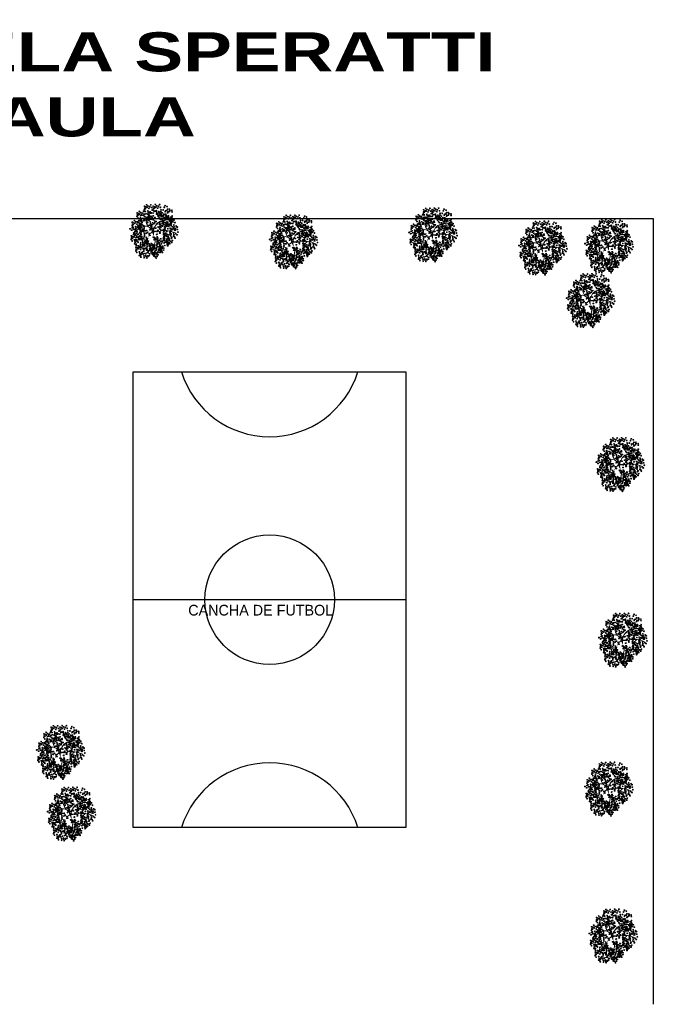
# Model space of a CAD drawing. Header units: millimetres. Extents: x 215 to 2570, y 414 to 504.
# Tile 13 of 15: x 2320 to 2352, y 450 to 500. Entities that reach past the tile are written whole.
import ezdxf

# ---------------------------------------------------------------- set-up
doc = ezdxf.new("R2010")
doc.units = ezdxf.units.MM
doc.layers.add('01 - Vegetación', color=3, linetype='Continuous', lineweight=0)
doc.layers.add('Cotas', color=3, linetype='Continuous')
doc.styles.add('REGUA60', font='cityb___.ttf', dxfattribs={"width": 1.4})

# ---------------------------------------------------------------- blocks, each defined once
blk = doc.blocks.new('17')
at = {"layer": '01 - Vegetación'}
for points in [[(4495.84, 1680.23, 1.33, 0.0221, 0.199177), (4489.97, 1684.48, 0.0221, 0.0221, 1.224983)], [(4496.02, 1679.76, 1.77, 0.0221, 0), (4491.39, 1678.53, 0.0221, 0.0221, 0)], [(4496.02, 1679.66, 1.77, 0.0221, 0), (4500.28, 1678.15, 0.0221, 0.0221, 0)], [(4496.4, 1679.85, 1.77, 0.0221, 0.074947), (4496.4, 1672.95, 0.0221, 0.0221, 0.762797)], [(4496.02, 1680.23, 1.33, 0.0221, 0.286986), (4500.47, 1683.82, 0.0221, 0.0221, -1.494927)], [(4497.07, 1679.43, 0.133, 0.0221, 0.381476), (4512.91, 1682.47, 0.0221, 0.0221, -1.841687)]]:
    blk.add_lwpolyline(points, format="xyseb", dxfattribs=at)
for points in [[(4490, 1684.47), (4488.83, 1687.51), (4489.5, 1699.09)], [(4487.73, 1684.98), (4483.44, 1688.25), (4481.42, 1694.81)], [(4497.83, 1680.19), (4501.11, 1685.48), (4497.33, 1694.81)], [(4508.5, 1685.98), (4510.45, 1688), (4511.21, 1691.78)], [(4490, 1684.47), (4482.94, 1685.23), (4475.36, 1683.47)], [(4491.39, 1678.53), (4489.02, 1677.58), (4485.46, 1677.92), (4475.87, 1685.99)], [(4491.39, 1678.53), (4489, 1675.9), (4487.73, 1665.57)], [(4496.57, 1678.43), (4497.07, 1670.86), (4505.15, 1665.32)], [(4497.07, 1679.43), (4503.89, 1675.65), (4507.17, 1660.78)], [(4500.47, 1683.82), (4506.92, 1685.99), (4511.46, 1683.47), (4515.25, 1682.46)], [(4488.74, 1675.4), (4484.7, 1673.64), (4475.11, 1676.16)], [(4497.07, 1670.11), (4496.82, 1665.57), (4494.55, 1658.01)]]:
    blk.add_spline(points, degree=3, dxfattribs=at)
blk = doc.blocks.new('16')
at = {"layer": '01 - Vegetación'}
h = blk.add_hatch(color=40, dxfattribs=at)
h.set_gradient(color1=(255, 191, 0), color2=(223, 255, 127), rotation=180, centered=1, tint=1, name='INVSPHERICAL')
edge = h.paths.add_edge_path()
edge.add_ellipse((4538.85, 1678.64), major_axis=(-0.0033, 0.0777), ratio=0.578492, start_angle=0, end_angle=360, ccw=False)
edge = h.paths.add_edge_path()
edge.add_ellipse((4538.96, 1678.49), major_axis=(-0.0349, 0.0695), ratio=0.578492, start_angle=0, end_angle=360, ccw=False)
edge = h.paths.add_edge_path()
edge.add_ellipse((4538.69, 1678.93), major_axis=(-0.0594, 0.0503), ratio=0.578492, start_angle=0, end_angle=360, ccw=False)
edge = h.paths.add_edge_path()
edge.add_ellipse((4538.68, 1678.27), major_axis=(-0.0033, 0.0777), ratio=0.578492, start_angle=0, end_angle=360, ccw=False)
edge = h.paths.add_edge_path()
edge.add_ellipse((4541.23, 1679.28), major_axis=(0.0274, 0.0728), ratio=0.578492, start_angle=0, end_angle=360, ccw=False)
edge = h.paths.add_edge_path()
edge.add_ellipse((4540.83, 1679.36), major_axis=(-0.0349, 0.0695), ratio=0.578492, start_angle=0, end_angle=360, ccw=False)
edge = h.paths.add_edge_path()
edge.add_ellipse((4541.17, 1679.61), major_axis=(-0.0349, 0.0695), ratio=0.578492, start_angle=0, end_angle=360, ccw=False)
edge = h.paths.add_edge_path()
edge.add_ellipse((4541.07, 1679.42), major_axis=(0.0274, 0.0728), ratio=0.578492, start_angle=0, end_angle=360, ccw=False)
edge = h.paths.add_edge_path()
edge.add_ellipse((4540.11, 1679.63), major_axis=(-0.0349, 0.0695), ratio=0.578492, start_angle=0, end_angle=360, ccw=False)
edge = h.paths.add_edge_path()
edge.add_ellipse((4540.28, 1679.84), major_axis=(-0.0349, 0.0695), ratio=0.578492, start_angle=0, end_angle=360, ccw=False)
edge = h.paths.add_edge_path()
edge.add_ellipse((4540.16, 1680), major_axis=(-0.0033, 0.0777), ratio=0.578492, start_angle=0, end_angle=360, ccw=False)
edge = h.paths.add_edge_path()
edge.add_ellipse((4540.5, 1679.96), major_axis=(-0.0033, 0.0777), ratio=0.578492, start_angle=0, end_angle=360, ccw=False)
edge = h.paths.add_edge_path()
edge.add_ellipse((4540.63, 1679.51), major_axis=(-0.0594, 0.0503), ratio=0.578492, start_angle=0, end_angle=360, ccw=False)
edge = h.paths.add_edge_path()
edge.add_ellipse((4540.55, 1680.28), major_axis=(0.0274, 0.0728), ratio=0.578492, start_angle=0, end_angle=360, ccw=False)
edge = h.paths.add_edge_path()
edge.add_ellipse((4539.2, 1679.74), major_axis=(-0.0033, 0.0777), ratio=0.578492, start_angle=0, end_angle=360, ccw=False)
edge = h.paths.add_edge_path()
edge.add_ellipse((4539.14, 1679.89), major_axis=(0.0274, 0.0728), ratio=0.578492, start_angle=0, end_angle=360, ccw=False)
edge = h.paths.add_edge_path()
edge.add_ellipse((4539.21, 1680.13), major_axis=(-0.0033, 0.0777), ratio=0.578492, start_angle=0, end_angle=360, ccw=False)
edge = h.paths.add_edge_path()
edge.add_ellipse((4538.98, 1680.68), major_axis=(-0.0594, 0.0503), ratio=0.578492, start_angle=0, end_angle=360, ccw=False)
edge = h.paths.add_edge_path()
edge.add_ellipse((4538.58, 1680.73), major_axis=(-0.0033, 0.0777), ratio=0.578492, start_angle=0, end_angle=360, ccw=False)
edge = h.paths.add_edge_path()
edge.add_ellipse((4538.93, 1680.03), major_axis=(0.0274, 0.0728), ratio=0.578492, start_angle=0, end_angle=360, ccw=False)
edge = h.paths.add_edge_path()
edge.add_ellipse((4538.95, 1679.84), major_axis=(0.0274, 0.0728), ratio=0.578492, start_angle=0, end_angle=360, ccw=False)
edge = h.paths.add_edge_path()
edge.add_ellipse((4538.62, 1680.19), major_axis=(-0.0349, 0.0695), ratio=0.578492, start_angle=0, end_angle=360, ccw=False)
edge = h.paths.add_edge_path()
edge.add_ellipse((4538.33, 1680.41), major_axis=(0.0274, 0.0728), ratio=0.578492, start_angle=0, end_angle=360, ccw=False)
edge = h.paths.add_edge_path()
edge.add_ellipse((4538.28, 1680.14), major_axis=(-0.0594, 0.0503), ratio=0.578492, start_angle=0, end_angle=360, ccw=False)
edge = h.paths.add_edge_path()
edge.add_ellipse((4538.32, 1679.99), major_axis=(-0.0594, 0.0503), ratio=0.578492, start_angle=0, end_angle=360, ccw=False)
edge = h.paths.add_edge_path()
edge.add_ellipse((4538.75, 1680.69), major_axis=(-0.0033, 0.0777), ratio=0.578492, start_angle=0, end_angle=360, ccw=False)
edge = h.paths.add_edge_path()
edge.add_ellipse((4538.83, 1681.26), major_axis=(-0.0349, 0.0695), ratio=0.578492, start_angle=0, end_angle=360, ccw=False)
edge = h.paths.add_edge_path()
edge.add_ellipse((4539.05, 1681.37), major_axis=(-0.0033, 0.0777), ratio=0.578492, start_angle=0, end_angle=360, ccw=False)
edge = h.paths.add_edge_path()
edge.add_ellipse((4539.15, 1681.08), major_axis=(-0.0594, 0.0503), ratio=0.578492, start_angle=0, end_angle=360, ccw=False)
edge = h.paths.add_edge_path()
edge.add_ellipse((4539.52, 1680.54), major_axis=(-0.0033, 0.0777), ratio=0.578492, start_angle=0, end_angle=360, ccw=False)
edge = h.paths.add_edge_path()
edge.add_ellipse((4539.46, 1680.69), major_axis=(0.0274, 0.0728), ratio=0.578492, start_angle=0, end_angle=360, ccw=False)
edge = h.paths.add_edge_path()
edge.add_ellipse((4539.53, 1680.92), major_axis=(-0.0033, 0.0777), ratio=0.578492, start_angle=0, end_angle=360, ccw=False)
edge = h.paths.add_edge_path()
edge.add_ellipse((4539.26, 1681.24), major_axis=(0.0274, 0.0728), ratio=0.578492, start_angle=0, end_angle=360, ccw=False)
edge = h.paths.add_edge_path()
edge.add_ellipse((4539.19, 1677.48), major_axis=(-0.0594, 0.0503), ratio=0.578492, start_angle=0, end_angle=360, ccw=False)
edge = h.paths.add_edge_path()
edge.add_ellipse((4539.47, 1678.19), major_axis=(0.0274, 0.0728), ratio=0.578492, start_angle=0, end_angle=360, ccw=False)
edge = h.paths.add_edge_path()
edge.add_ellipse((4540.7, 1678.33), major_axis=(0.0274, 0.0728), ratio=0.578492, start_angle=0, end_angle=360, ccw=False)
edge = h.paths.add_edge_path()
edge.add_ellipse((4540.33, 1678.31), major_axis=(-0.0033, 0.0777), ratio=0.578492, start_angle=0, end_angle=360, ccw=False)
edge = h.paths.add_edge_path()
edge.add_ellipse((4540.17, 1678.31), major_axis=(-0.0033, 0.0777), ratio=0.578492, start_angle=0, end_angle=360, ccw=False)
edge = h.paths.add_edge_path()
edge.add_ellipse((4540.49, 1677.72), major_axis=(-0.0594, 0.0503), ratio=0.578492, start_angle=0, end_angle=360, ccw=False)
edge = h.paths.add_edge_path()
edge.add_ellipse((4540.68, 1677.68), major_axis=(-0.0594, 0.0503), ratio=0.578492, start_angle=0, end_angle=360, ccw=False)
edge = h.paths.add_edge_path()
edge.add_ellipse((4539.47, 1677.34), major_axis=(-0.0033, 0.0777), ratio=0.578492, start_angle=0, end_angle=360, ccw=False)
edge = h.paths.add_edge_path()
edge.add_ellipse((4539.77, 1677.41), major_axis=(-0.0594, 0.0503), ratio=0.578492, start_angle=0, end_angle=360, ccw=False)
edge = h.paths.add_edge_path()
edge.add_ellipse((4539.63, 1677.23), major_axis=(-0.0349, 0.0695), ratio=0.578492, start_angle=0, end_angle=360, ccw=False)
edge = h.paths.add_edge_path()
edge.add_ellipse((4539.45, 1677.7), major_axis=(-0.0594, 0.0503), ratio=0.578492, start_angle=0, end_angle=360, ccw=False)
edge = h.paths.add_edge_path()
edge.add_ellipse((4542.68, 1679.14), major_axis=(-0.0033, 0.0777), ratio=0.578492, start_angle=0, end_angle=360, ccw=False)
edge = h.paths.add_edge_path()
edge.add_ellipse((4542.66, 1679.43), major_axis=(-0.0033, 0.0777), ratio=0.578492, start_angle=0, end_angle=360, ccw=False)
edge = h.paths.add_edge_path()
edge.add_ellipse((4542.74, 1679.55), major_axis=(-0.0033, 0.0777), ratio=0.578492, start_angle=0, end_angle=360, ccw=False)
edge = h.paths.add_edge_path()
edge.add_ellipse((4542.78, 1679.73), major_axis=(-0.0349, 0.0695), ratio=0.578492, start_angle=0, end_angle=360, ccw=False)
edge = h.paths.add_edge_path()
edge.add_ellipse((4542.48, 1679.74), major_axis=(0.0274, 0.0728), ratio=0.578492, start_angle=0, end_angle=360, ccw=False)
edge = h.paths.add_edge_path()
edge.add_ellipse((4542.58, 1680.02), major_axis=(0.0274, 0.0728), ratio=0.578492, start_angle=0, end_angle=360, ccw=False)
edge = h.paths.add_edge_path()
edge.add_ellipse((4542.47, 1680.27), major_axis=(-0.0349, 0.0695), ratio=0.578492, start_angle=0, end_angle=360, ccw=False)
edge = h.paths.add_edge_path()
edge.add_ellipse((4542.63, 1680.48), major_axis=(-0.0349, 0.0695), ratio=0.578492, start_angle=0, end_angle=360, ccw=False)
edge = h.paths.add_edge_path()
edge.add_ellipse((4542.36, 1679.58), major_axis=(-0.0594, 0.0503), ratio=0.578492, start_angle=0, end_angle=360, ccw=False)
edge = h.paths.add_edge_path()
edge.add_ellipse((4542.17, 1679.62), major_axis=(-0.0594, 0.0503), ratio=0.578492, start_angle=0, end_angle=360, ccw=False)
edge = h.paths.add_edge_path()
edge.add_ellipse((4542.25, 1679.33), major_axis=(-0.0594, 0.0503), ratio=0.578492, start_angle=0, end_angle=360, ccw=False)
edge = h.paths.add_edge_path()
edge.add_ellipse((4542.37, 1678.5), major_axis=(0.0274, 0.0728), ratio=0.578492, start_angle=0, end_angle=360, ccw=False)
edge = h.paths.add_edge_path()
edge.add_ellipse((4542.9, 1678.75), major_axis=(-0.0349, 0.0695), ratio=0.578492, start_angle=0, end_angle=360, ccw=False)
edge = h.paths.add_edge_path()
edge.add_ellipse((4542.93, 1678.9), major_axis=(-0.0349, 0.0695), ratio=0.578492, start_angle=0, end_angle=360, ccw=False)
edge = h.paths.add_edge_path()
edge.add_ellipse((4542.63, 1678.67), major_axis=(-0.0033, 0.0777), ratio=0.578492, start_angle=0, end_angle=360, ccw=False)
edge = h.paths.add_edge_path()
edge.add_ellipse((4542.11, 1678.9), major_axis=(-0.0349, 0.0695), ratio=0.578492, start_angle=0, end_angle=360, ccw=False)
edge = h.paths.add_edge_path()
edge.add_ellipse((4542.34, 1678.18), major_axis=(-0.0349, 0.0695), ratio=0.578492, start_angle=0, end_angle=360, ccw=False)
edge = h.paths.add_edge_path()
edge.add_ellipse((4538.14, 1679.19), major_axis=(-0.0349, 0.0695), ratio=0.578492, start_angle=0, end_angle=360, ccw=False)
edge = h.paths.add_edge_path()
edge.add_ellipse((4538.1, 1678.76), major_axis=(-0.0594, 0.0503), ratio=0.578492, start_angle=0, end_angle=360, ccw=False)
edge = h.paths.add_edge_path()
edge.add_ellipse((4537.8, 1678.55), major_axis=(0.0274, 0.0728), ratio=0.578492, start_angle=0, end_angle=360, ccw=False)
edge = h.paths.add_edge_path()
edge.add_ellipse((4537.78, 1678.28), major_axis=(-0.0033, 0.0777), ratio=0.578492, start_angle=0, end_angle=360, ccw=False)
edge = h.paths.add_edge_path()
edge.add_ellipse((4539.18, 1678.6), major_axis=(-0.0033, 0.0777), ratio=0.578492, start_angle=0, end_angle=360, ccw=False)
edge = h.paths.add_edge_path()
edge.add_ellipse((4538.5, 1678.97), major_axis=(-0.0594, 0.0503), ratio=0.578492, start_angle=0, end_angle=360, ccw=False)
edge = h.paths.add_edge_path()
edge.add_ellipse((4538.62, 1679.22), major_axis=(-0.0594, 0.0503), ratio=0.578492, start_angle=0, end_angle=360, ccw=False)
edge = h.paths.add_edge_path()
edge.add_ellipse((4538.19, 1679.56), major_axis=(-0.0033, 0.0777), ratio=0.578492, start_angle=0, end_angle=360, ccw=False)
edge = h.paths.add_edge_path()
edge.add_ellipse((4538.2, 1679.26), major_axis=(-0.0033, 0.0777), ratio=0.578492, start_angle=0, end_angle=360, ccw=False)
edge = h.paths.add_edge_path()
edge.add_ellipse((4538.28, 1679.39), major_axis=(-0.0033, 0.0777), ratio=0.578492, start_angle=0, end_angle=360, ccw=False)
edge = h.paths.add_edge_path()
edge.add_ellipse((4538.86, 1679.65), major_axis=(-0.0349, 0.0695), ratio=0.578492, start_angle=0, end_angle=360, ccw=False)
edge = h.paths.add_edge_path()
edge.add_ellipse((4538.27, 1678.75), major_axis=(0.0274, 0.0728), ratio=0.578492, start_angle=0, end_angle=360, ccw=False)
edge = h.paths.add_edge_path()
edge.add_ellipse((4540.86, 1678.98), major_axis=(0.0274, 0.0728), ratio=0.578492, start_angle=0, end_angle=360, ccw=False)
edge = h.paths.add_edge_path()
edge.add_ellipse((4540.82, 1678.81), major_axis=(-0.0349, 0.0695), ratio=0.578492, start_angle=0, end_angle=360, ccw=False)
edge = h.paths.add_edge_path()
edge.add_ellipse((4541.45, 1678.95), major_axis=(-0.0349, 0.0695), ratio=0.578492, start_angle=0, end_angle=360, ccw=False)
edge = h.paths.add_edge_path()
edge.add_ellipse((4540.43, 1680.39), major_axis=(-0.0033, 0.0777), ratio=0.578492, start_angle=0, end_angle=360, ccw=False)
edge = h.paths.add_edge_path()
edge.add_ellipse((4540.42, 1680.69), major_axis=(-0.0033, 0.0777), ratio=0.578492, start_angle=0, end_angle=360, ccw=False)
edge = h.paths.add_edge_path()
edge.add_ellipse((4539.77, 1680.55), major_axis=(-0.0349, 0.0695), ratio=0.578492, start_angle=0, end_angle=360, ccw=False)
edge = h.paths.add_edge_path()
edge.add_ellipse((4539.78, 1680.87), major_axis=(-0.0349, 0.0695), ratio=0.578492, start_angle=0, end_angle=360, ccw=False)
edge = h.paths.add_edge_path()
edge.add_ellipse((4539.67, 1681.13), major_axis=(0.0274, 0.0728), ratio=0.578492, start_angle=0, end_angle=360, ccw=False)
edge = h.paths.add_edge_path()
edge.add_ellipse((4540.34, 1681.28), major_axis=(0.0274, 0.0728), ratio=0.578492, start_angle=0, end_angle=360, ccw=False)
edge = h.paths.add_edge_path()
edge.add_ellipse((4540.38, 1681.41), major_axis=(-0.0349, 0.0695), ratio=0.578492, start_angle=0, end_angle=360, ccw=False)
edge = h.paths.add_edge_path()
edge.add_ellipse((4540.22, 1681.53), major_axis=(-0.0349, 0.0695), ratio=0.578492, start_angle=0, end_angle=360, ccw=False)
edge = h.paths.add_edge_path()
edge.add_ellipse((4540.01, 1681.42), major_axis=(-0.0033, 0.0777), ratio=0.578492, start_angle=0, end_angle=360, ccw=False)
edge = h.paths.add_edge_path()
edge.add_ellipse((4540.11, 1681.26), major_axis=(-0.0033, 0.0777), ratio=0.578492, start_angle=0, end_angle=360, ccw=False)
edge = h.paths.add_edge_path()
edge.add_ellipse((4540.04, 1680.99), major_axis=(-0.0594, 0.0503), ratio=0.578492, start_angle=0, end_angle=360, ccw=False)
edge = h.paths.add_edge_path()
edge.add_ellipse((4539.97, 1680.73), major_axis=(-0.0594, 0.0503), ratio=0.578492, start_angle=0, end_angle=360, ccw=False)
edge = h.paths.add_edge_path()
edge.add_ellipse((4541.92, 1680.22), major_axis=(-0.0033, 0.0777), ratio=0.578492, start_angle=0, end_angle=360, ccw=False)
edge = h.paths.add_edge_path()
edge.add_ellipse((4541.22, 1680.47), major_axis=(-0.0349, 0.0695), ratio=0.578492, start_angle=0, end_angle=360, ccw=False)
edge = h.paths.add_edge_path()
edge.add_ellipse((4541.39, 1680.68), major_axis=(-0.0349, 0.0695), ratio=0.578492, start_angle=0, end_angle=360, ccw=False)
edge = h.paths.add_edge_path()
edge.add_ellipse((4541.25, 1680.78), major_axis=(0.0274, 0.0728), ratio=0.578492, start_angle=0, end_angle=360, ccw=False)
edge = h.paths.add_edge_path()
edge.add_ellipse((4541.82, 1680.66), major_axis=(0.0274, 0.0728), ratio=0.578492, start_angle=0, end_angle=360, ccw=False)
edge = h.paths.add_edge_path()
edge.add_ellipse((4541.94, 1680.74), major_axis=(0.0274, 0.0728), ratio=0.578492, start_angle=0, end_angle=360, ccw=False)
edge = h.paths.add_edge_path()
edge.add_ellipse((4541.76, 1680.89), major_axis=(-0.0349, 0.0695), ratio=0.578492, start_angle=0, end_angle=360, ccw=False)
edge = h.paths.add_edge_path()
edge.add_ellipse((4541.59, 1681.08), major_axis=(-0.0033, 0.0777), ratio=0.578492, start_angle=0, end_angle=360, ccw=False)
edge = h.paths.add_edge_path()
edge.add_ellipse((4541.51, 1680.96), major_axis=(-0.0033, 0.0777), ratio=0.578492, start_angle=0, end_angle=360, ccw=False)
edge = h.paths.add_edge_path()
edge.add_ellipse((4541.77, 1680.2), major_axis=(-0.0594, 0.0503), ratio=0.578492, start_angle=0, end_angle=360, ccw=False)
edge = h.paths.add_edge_path()
edge.add_ellipse((4541.74, 1680.35), major_axis=(-0.0594, 0.0503), ratio=0.578492, start_angle=0, end_angle=360, ccw=False)
edge = h.paths.add_edge_path()
edge.add_ellipse((4541.84, 1679.12), major_axis=(-0.0594, 0.0503), ratio=0.578492, start_angle=0, end_angle=360, ccw=False)
edge = h.paths.add_edge_path()
edge.add_ellipse((4541.88, 1679.55), major_axis=(-0.0349, 0.0695), ratio=0.578492, start_angle=0, end_angle=360, ccw=False)
edge = h.paths.add_edge_path()
edge.add_ellipse((4542.01, 1679.29), major_axis=(-0.0349, 0.0695), ratio=0.578492, start_angle=0, end_angle=360, ccw=False)
edge = h.paths.add_edge_path()
edge.add_ellipse((4541.91, 1679.87), major_axis=(0.0274, 0.0728), ratio=0.578492, start_angle=0, end_angle=360, ccw=False)
edge = h.paths.add_edge_path()
edge.add_ellipse((4541.77, 1679.67), major_axis=(-0.0033, 0.0777), ratio=0.578492, start_angle=0, end_angle=360, ccw=False)
edge = h.paths.add_edge_path()
edge.add_ellipse((4539.68, 1679.11), major_axis=(-0.0033, 0.0777), ratio=0.578492, start_angle=0, end_angle=360, ccw=False)
edge = h.paths.add_edge_path()
edge.add_ellipse((4539.59, 1678.99), major_axis=(-0.0033, 0.0777), ratio=0.578492, start_angle=0, end_angle=360, ccw=False)
edge = h.paths.add_edge_path()
edge.add_ellipse((4539.9, 1679.53), major_axis=(-0.0033, 0.0777), ratio=0.578492, start_angle=0, end_angle=360, ccw=False)
edge = h.paths.add_edge_path()
edge.add_ellipse((4539.7, 1678.64), major_axis=(-0.0349, 0.0695), ratio=0.578492, start_angle=0, end_angle=360, ccw=False)
edge = h.paths.add_edge_path()
edge.add_ellipse((4539.4, 1678.69), major_axis=(-0.0349, 0.0695), ratio=0.578492, start_angle=0, end_angle=360, ccw=False)
edge = h.paths.add_edge_path()
edge.add_ellipse((4539.55, 1678.58), major_axis=(-0.0349, 0.0695), ratio=0.578492, start_angle=0, end_angle=360, ccw=False)
edge = h.paths.add_edge_path()
edge.add_ellipse((4540.71, 1679.17), major_axis=(0.0274, 0.0728), ratio=0.578492, start_angle=0, end_angle=360, ccw=False)
edge = h.paths.add_edge_path()
edge.add_ellipse((4540.55, 1681.79), major_axis=(-0.0349, 0.0695), ratio=0.578492, start_angle=0, end_angle=360, ccw=False)
edge = h.paths.add_edge_path()
edge.add_ellipse((4540.71, 1682), major_axis=(-0.0349, 0.0695), ratio=0.578492, start_angle=0, end_angle=360, ccw=False)
edge = h.paths.add_edge_path()
edge.add_ellipse((4540.85, 1681.74), major_axis=(-0.0349, 0.0695), ratio=0.578492, start_angle=0, end_angle=360, ccw=False)
edge = h.paths.add_edge_path()
edge.add_ellipse((4540.66, 1681.54), major_axis=(0.0274, 0.0728), ratio=0.578492, start_angle=0, end_angle=360, ccw=False)
edge = h.paths.add_edge_path()
edge.add_ellipse((4540.68, 1681.35), major_axis=(0.0274, 0.0728), ratio=0.578492, start_angle=0, end_angle=360, ccw=False)
edge = h.paths.add_edge_path()
edge.add_ellipse((4540.56, 1681.27), major_axis=(0.0274, 0.0728), ratio=0.578492, start_angle=0, end_angle=360, ccw=False)
edge = h.paths.add_edge_path()
edge.add_ellipse((4540.53, 1678.54), major_axis=(0.0274, 0.0728), ratio=0.578492, start_angle=0, end_angle=360, ccw=False)
edge = h.paths.add_edge_path()
edge.add_ellipse((4540.38, 1678.65), major_axis=(0.0274, 0.0728), ratio=0.578492, start_angle=0, end_angle=360, ccw=False)
edge = h.paths.add_edge_path()
edge.add_ellipse((4540.03, 1678.68), major_axis=(-0.0349, 0.0695), ratio=0.578492, start_angle=0, end_angle=360, ccw=False)
edge = h.paths.add_edge_path()
edge.add_ellipse((4540.94, 1678.49), major_axis=(0.0274, 0.0728), ratio=0.578492, start_angle=0, end_angle=360, ccw=False)
edge = h.paths.add_edge_path()
edge.add_ellipse((4541.63, 1678.77), major_axis=(-0.0349, 0.0695), ratio=0.578492, start_angle=0, end_angle=360, ccw=False)
edge = h.paths.add_edge_path()
edge.add_ellipse((4541.99, 1678.89), major_axis=(0.0274, 0.0728), ratio=0.578492, start_angle=0, end_angle=360, ccw=False)
edge = h.paths.add_edge_path()
edge.add_ellipse((4541.34, 1678.6), major_axis=(0.0274, 0.0728), ratio=0.578492, start_angle=0, end_angle=360, ccw=False)
edge = h.paths.add_edge_path()
edge.add_ellipse((4539.38, 1678.99), major_axis=(-0.0349, 0.0695), ratio=0.578492, start_angle=0, end_angle=360, ccw=False)
edge = h.paths.add_edge_path()
edge.add_ellipse((4540.94, 1681.08), major_axis=(-0.0033, 0.0777), ratio=0.578492, start_angle=0, end_angle=360, ccw=False)
edge = h.paths.add_edge_path()
edge.add_ellipse((4540.7, 1680.76), major_axis=(-0.0594, 0.0503), ratio=0.578492, start_angle=0, end_angle=360, ccw=False)
edge = h.paths.add_edge_path()
edge.add_ellipse((4540.91, 1680.86), major_axis=(-0.0349, 0.0695), ratio=0.578492, start_angle=0, end_angle=360, ccw=False)
edge = h.paths.add_edge_path()
edge.add_ellipse((4540.86, 1680.56), major_axis=(-0.0349, 0.0695), ratio=0.578492, start_angle=0, end_angle=360, ccw=False)
edge = h.paths.add_edge_path()
edge.add_ellipse((4540.56, 1680.61), major_axis=(-0.0349, 0.0695), ratio=0.578492, start_angle=0, end_angle=360, ccw=False)
edge = h.paths.add_edge_path()
edge.add_ellipse((4539.77, 1681.73), major_axis=(-0.0349, 0.0695), ratio=0.578492, start_angle=0, end_angle=360, ccw=False)
edge = h.paths.add_edge_path()
edge.add_ellipse((4540.97, 1678.3), major_axis=(0.0274, 0.0728), ratio=0.578492, start_angle=0, end_angle=360, ccw=False)
edge = h.paths.add_edge_path()
edge.add_ellipse((4541.91, 1678.23), major_axis=(-0.0033, 0.0777), ratio=0.578492, start_angle=0, end_angle=360, ccw=False)
edge = h.paths.add_edge_path()
edge.add_ellipse((4541.28, 1678.3), major_axis=(-0.0349, 0.0695), ratio=0.578492, start_angle=0, end_angle=360, ccw=False)
edge = h.paths.add_edge_path()
edge.add_ellipse((4541.46, 1678.33), major_axis=(-0.0349, 0.0695), ratio=0.578492, start_angle=0, end_angle=360, ccw=False)
edge = h.paths.add_edge_path()
edge.add_ellipse((4538.02, 1678.16), major_axis=(0.0274, 0.0728), ratio=0.578492, start_angle=0, end_angle=360, ccw=False)
edge = h.paths.add_edge_path()
edge.add_ellipse((4537.77, 1677.99), major_axis=(0.0274, 0.0728), ratio=0.578492, start_angle=0, end_angle=360, ccw=False)
edge = h.paths.add_edge_path()
edge.add_ellipse((4538.08, 1677.84), major_axis=(-0.0033, 0.0777), ratio=0.578492, start_angle=0, end_angle=360, ccw=False)
edge = h.paths.add_edge_path()
edge.add_ellipse((4538.57, 1677.97), major_axis=(-0.0349, 0.0695), ratio=0.578492, start_angle=0, end_angle=360, ccw=False)
edge = h.paths.add_edge_path()
edge.add_ellipse((4538.31, 1677.99), major_axis=(0.0274, 0.0728), ratio=0.578492, start_angle=0, end_angle=360, ccw=False)
edge = h.paths.add_edge_path()
edge.add_ellipse((4538.39, 1678.17), major_axis=(0.0274, 0.0728), ratio=0.578492, start_angle=0, end_angle=360, ccw=False)
edge = h.paths.add_edge_path()
edge.add_ellipse((4538.78, 1677.36), major_axis=(-0.0349, 0.0695), ratio=0.578492, start_angle=0, end_angle=360, ccw=False)
edge = h.paths.add_edge_path()
edge.add_ellipse((4538.6, 1677.32), major_axis=(-0.0349, 0.0695), ratio=0.578492, start_angle=0, end_angle=360, ccw=False)
edge = h.paths.add_edge_path()
edge.add_ellipse((4539.06, 1677.62), major_axis=(-0.0349, 0.0695), ratio=0.578492, start_angle=0, end_angle=360, ccw=False)
edge = h.paths.add_edge_path()
edge.add_ellipse((4539.03, 1676.83), major_axis=(0.0274, 0.0728), ratio=0.578492, start_angle=0, end_angle=360, ccw=False)
edge = h.paths.add_edge_path()
edge.add_ellipse((4539.01, 1677.16), major_axis=(0.0274, 0.0728), ratio=0.578492, start_angle=0, end_angle=360, ccw=False)
edge = h.paths.add_edge_path()
edge.add_ellipse((4538.88, 1677.08), major_axis=(0.0274, 0.0728), ratio=0.578492, start_angle=0, end_angle=360, ccw=False)
edge = h.paths.add_edge_path()
edge.add_ellipse((4539.05, 1677.3), major_axis=(-0.0349, 0.0695), ratio=0.578492, start_angle=0, end_angle=360, ccw=False)
edge = h.paths.add_edge_path()
edge.add_ellipse((4542.22, 1677.91), major_axis=(-0.0033, 0.0777), ratio=0.578492, start_angle=0, end_angle=360, ccw=False)
edge = h.paths.add_edge_path()
edge.add_ellipse((4542.45, 1677.77), major_axis=(-0.0349, 0.0695), ratio=0.578492, start_angle=0, end_angle=360, ccw=False)
edge = h.paths.add_edge_path()
edge.add_ellipse((4541.18, 1677.35), major_axis=(-0.0349, 0.0695), ratio=0.578492, start_angle=0, end_angle=360, ccw=False)
edge = h.paths.add_edge_path()
edge.add_ellipse((4541.67, 1678.1), major_axis=(-0.0033, 0.0777), ratio=0.578492, start_angle=0, end_angle=360, ccw=False)
edge = h.paths.add_edge_path()
edge.add_ellipse((4541.41, 1678.02), major_axis=(-0.0033, 0.0777), ratio=0.578492, start_angle=0, end_angle=360, ccw=False)
edge = h.paths.add_edge_path()
edge.add_ellipse((4542.08, 1677.64), major_axis=(-0.0594, 0.0503), ratio=0.578492, start_angle=0, end_angle=360, ccw=False)
edge = h.paths.add_edge_path()
edge.add_ellipse((4541.25, 1677.83), major_axis=(-0.0349, 0.0695), ratio=0.578492, start_angle=0, end_angle=360, ccw=False)
edge = h.paths.add_edge_path()
edge.add_ellipse((4541.6, 1676.85), major_axis=(-0.0033, 0.0777), ratio=0.578492, start_angle=0, end_angle=360, ccw=False)
edge = h.paths.add_edge_path()
edge.add_ellipse((4541.65, 1677.02), major_axis=(-0.0033, 0.0777), ratio=0.578492, start_angle=0, end_angle=360, ccw=False)
edge = h.paths.add_edge_path()
edge.add_ellipse((4542.03, 1677.37), major_axis=(-0.0349, 0.0695), ratio=0.578492, start_angle=0, end_angle=360, ccw=False)
edge = h.paths.add_edge_path()
edge.add_ellipse((4542.19, 1677.26), major_axis=(-0.0349, 0.0695), ratio=0.578492, start_angle=0, end_angle=360, ccw=False)
edge = h.paths.add_edge_path()
edge.add_ellipse((4542.17, 1676.93), major_axis=(0.0274, 0.0728), ratio=0.578492, start_angle=0, end_angle=360, ccw=False)
edge = h.paths.add_edge_path()
edge.add_ellipse((4542.18, 1677.43), major_axis=(-0.0349, 0.0695), ratio=0.578492, start_angle=0, end_angle=360, ccw=False)
edge = h.paths.add_edge_path()
edge.add_ellipse((4541.31, 1677.09), major_axis=(-0.0349, 0.0695), ratio=0.578492, start_angle=0, end_angle=360, ccw=False)
edge = h.paths.add_edge_path()
edge.add_ellipse((4541.36, 1677.39), major_axis=(-0.0349, 0.0695), ratio=0.578492, start_angle=0, end_angle=360, ccw=False)
edge = h.paths.add_edge_path()
edge.add_ellipse((4540.02, 1676.94), major_axis=(-0.0349, 0.0695), ratio=0.578492, start_angle=0, end_angle=360, ccw=False)
edge = h.paths.add_edge_path()
edge.add_ellipse((4539.64, 1676.83), major_axis=(0.0274, 0.0728), ratio=0.578492, start_angle=0, end_angle=360, ccw=False)
edge = h.paths.add_edge_path()
edge.add_ellipse((4539.26, 1676.75), major_axis=(-0.0594, 0.0503), ratio=0.578492, start_angle=0, end_angle=360, ccw=False)
edge = h.paths.add_edge_path()
edge.add_ellipse((4539.45, 1677.15), major_axis=(-0.0594, 0.0503), ratio=0.578492, start_angle=0, end_angle=360, ccw=False)
at = {"layer": '01 - Vegetación', "extrusion": (0, 0, -1)}
for centre, major_axis in [((4540.71, 1682), (-0.0349, 0.0695)), ((4538.83, 1681.26), (-0.0349, 0.0695)), ((4539.05, 1681.37), (-0.0033, 0.0777)), ((4539.53, 1680.92), (-0.0033, 0.0777)), ((4539.77, 1681.73), (-0.0349, 0.0695)), ((4539.78, 1680.87), (-0.0349, 0.0695)), ((4540.01, 1681.42), (-0.0033, 0.0777)), ((4540.11, 1681.26), (-0.0033, 0.0777)), ((4540.22, 1681.53), (-0.0349, 0.0695)), ((4540.38, 1681.41), (-0.0349, 0.0695)), ((4540.55, 1681.79), (-0.0349, 0.0695)), ((4540.85, 1681.74), (-0.0349, 0.0695)), ((4540.91, 1680.86), (-0.0349, 0.0695)), ((4540.94, 1681.08), (-0.0033, 0.0777)), ((4541.51, 1680.96), (-0.0033, 0.0777)), ((4541.59, 1681.08), (-0.0033, 0.0777)), ((4541.76, 1680.89), (-0.0349, 0.0695)), ((4538.19, 1679.56), (-0.0033, 0.0777)), ((4538.58, 1680.73), (-0.0033, 0.0777)), ((4538.62, 1680.19), (-0.0349, 0.0695)), ((4538.75, 1680.69), (-0.0033, 0.0777)), ((4538.86, 1679.65), (-0.0349, 0.0695)), ((4539.2, 1679.74), (-0.0033, 0.0777)), ((4539.21, 1680.13), (-0.0033, 0.0777)), ((4539.52, 1680.54), (-0.0033, 0.0777)), ((4539.77, 1680.55), (-0.0349, 0.0695)), ((4540.11, 1679.63), (-0.0349, 0.0695)), ((4540.16, 1680), (-0.0033, 0.0777)), ((4540.28, 1679.84), (-0.0349, 0.0695)), ((4540.42, 1680.69), (-0.0033, 0.0777)), ((4540.43, 1680.39), (-0.0033, 0.0777)), ((4540.5, 1679.96), (-0.0033, 0.0777)), ((4540.56, 1680.61), (-0.0349, 0.0695)), ((4540.86, 1680.56), (-0.0349, 0.0695)), ((4541.17, 1679.61), (-0.0349, 0.0695)), ((4541.22, 1680.47), (-0.0349, 0.0695)), ((4541.39, 1680.68), (-0.0349, 0.0695)), ((4541.77, 1679.67), (-0.0033, 0.0777)), ((4541.92, 1680.22), (-0.0033, 0.0777)), ((4542.47, 1680.27), (-0.0349, 0.0695)), ((4542.63, 1680.48), (-0.0349, 0.0695)), ((4542.78, 1679.73), (-0.0349, 0.0695)), ((4538.14, 1679.19), (-0.0349, 0.0695)), ((4538.2, 1679.26), (-0.0033, 0.0777)), ((4538.28, 1679.39), (-0.0033, 0.0777)), ((4538.85, 1678.64), (-0.0033, 0.0777)), ((4538.96, 1678.49), (-0.0349, 0.0695)), ((4539.18, 1678.6), (-0.0033, 0.0777)), ((4539.38, 1678.99), (-0.0349, 0.0695)), ((4539.4, 1678.69), (-0.0349, 0.0695)), ((4539.55, 1678.58), (-0.0349, 0.0695)), ((4539.59, 1678.99), (-0.0033, 0.0777)), ((4539.68, 1679.11), (-0.0033, 0.0777)), ((4539.7, 1678.64), (-0.0349, 0.0695)), ((4539.9, 1679.53), (-0.0033, 0.0777)), ((4540.03, 1678.68), (-0.0349, 0.0695)), ((4540.82, 1678.81), (-0.0349, 0.0695)), ((4540.83, 1679.36), (-0.0349, 0.0695)), ((4541.45, 1678.95), (-0.0349, 0.0695)), ((4541.46, 1678.33), (-0.0349, 0.0695)), ((4541.63, 1678.77), (-0.0349, 0.0695)), ((4541.88, 1679.55), (-0.0349, 0.0695)), ((4542.01, 1679.29), (-0.0349, 0.0695)), ((4542.11, 1678.9), (-0.0349, 0.0695)), ((4542.63, 1678.67), (-0.0033, 0.0777)), ((4542.66, 1679.43), (-0.0033, 0.0777)), ((4542.68, 1679.14), (-0.0033, 0.0777)), ((4542.74, 1679.55), (-0.0033, 0.0777)), ((4542.9, 1678.75), (-0.0349, 0.0695)), ((4542.93, 1678.9), (-0.0349, 0.0695)), ((4537.78, 1678.28), (-0.0033, 0.0777)), ((4538.08, 1677.84), (-0.0033, 0.0777)), ((4538.57, 1677.97), (-0.0349, 0.0695)), ((4538.6, 1677.32), (-0.0349, 0.0695)), ((4538.68, 1678.27), (-0.0033, 0.0777)), ((4538.78, 1677.36), (-0.0349, 0.0695)), ((4539.05, 1677.3), (-0.0349, 0.0695)), ((4539.06, 1677.62), (-0.0349, 0.0695)), ((4539.47, 1677.34), (-0.0033, 0.0777)), ((4539.63, 1677.23), (-0.0349, 0.0695)), ((4540.17, 1678.31), (-0.0033, 0.0777)), ((4540.33, 1678.31), (-0.0033, 0.0777)), ((4541.18, 1677.35), (-0.0349, 0.0695)), ((4541.25, 1677.83), (-0.0349, 0.0695)), ((4541.28, 1678.3), (-0.0349, 0.0695)), ((4541.36, 1677.39), (-0.0349, 0.0695)), ((4541.41, 1678.02), (-0.0033, 0.0777)), ((4541.67, 1678.1), (-0.0033, 0.0777)), ((4541.91, 1678.23), (-0.0033, 0.0777)), ((4542.03, 1677.37), (-0.0349, 0.0695)), ((4542.18, 1677.43), (-0.0349, 0.0695)), ((4542.19, 1677.26), (-0.0349, 0.0695)), ((4542.22, 1677.91), (-0.0033, 0.0777)), ((4542.34, 1678.18), (-0.0349, 0.0695)), ((4542.45, 1677.77), (-0.0349, 0.0695)), ((4540.02, 1676.94), (-0.0349, 0.0695)), ((4541.31, 1677.09), (-0.0349, 0.0695)), ((4541.6, 1676.85), (-0.0033, 0.0777)), ((4541.65, 1677.02), (-0.0033, 0.0777))]:
    blk.add_ellipse(centre, major_axis=major_axis, ratio=0.578492, start_param=3.141593, end_param=9.424778, dxfattribs=at)
for centre, major_axis in [((4539.15, 1681.08), (-0.0594, 0.0503)), ((4539.26, 1681.24), (0.0274, 0.0728)), ((4539.67, 1681.13), (0.0274, 0.0728)), ((4540.04, 1680.99), (-0.0594, 0.0503)), ((4540.34, 1681.28), (0.0274, 0.0728)), ((4540.56, 1681.27), (0.0274, 0.0728)), ((4540.66, 1681.54), (0.0274, 0.0728)), ((4540.68, 1681.35), (0.0274, 0.0728)), ((4541.25, 1680.78), (0.0274, 0.0728)), ((4538.28, 1680.14), (-0.0594, 0.0503)), ((4538.32, 1679.99), (-0.0594, 0.0503)), ((4538.33, 1680.41), (0.0274, 0.0728)), ((4538.93, 1680.03), (0.0274, 0.0728)), ((4538.95, 1679.84), (0.0274, 0.0728)), ((4538.98, 1680.68), (-0.0594, 0.0503)), ((4539.14, 1679.89), (0.0274, 0.0728)), ((4539.46, 1680.69), (0.0274, 0.0728)), ((4539.97, 1680.73), (-0.0594, 0.0503)), ((4540.55, 1680.28), (0.0274, 0.0728)), ((4540.7, 1680.76), (-0.0594, 0.0503)), ((4541.74, 1680.35), (-0.0594, 0.0503)), ((4541.77, 1680.2), (-0.0594, 0.0503)), ((4541.82, 1680.66), (0.0274, 0.0728)), ((4541.91, 1679.87), (0.0274, 0.0728)), ((4541.94, 1680.74), (0.0274, 0.0728)), ((4542.17, 1679.62), (-0.0594, 0.0503)), ((4542.36, 1679.58), (-0.0594, 0.0503)), ((4542.48, 1679.74), (0.0274, 0.0728)), ((4542.58, 1680.02), (0.0274, 0.0728)), ((4537.8, 1678.55), (0.0274, 0.0728)), ((4538.1, 1678.76), (-0.0594, 0.0503)), ((4538.27, 1678.75), (0.0274, 0.0728)), ((4538.5, 1678.97), (-0.0594, 0.0503)), ((4538.62, 1679.22), (-0.0594, 0.0503)), ((4538.69, 1678.93), (-0.0594, 0.0503)), ((4540.38, 1678.65), (0.0274, 0.0728)), ((4540.53, 1678.54), (0.0274, 0.0728)), ((4540.63, 1679.51), (-0.0594, 0.0503)), ((4540.71, 1679.17), (0.0274, 0.0728)), ((4540.86, 1678.98), (0.0274, 0.0728)), ((4540.94, 1678.49), (0.0274, 0.0728)), ((4541.07, 1679.42), (0.0274, 0.0728)), ((4541.23, 1679.28), (0.0274, 0.0728)), ((4541.34, 1678.6), (0.0274, 0.0728)), ((4541.84, 1679.12), (-0.0594, 0.0503)), ((4541.99, 1678.89), (0.0274, 0.0728)), ((4542.25, 1679.33), (-0.0594, 0.0503)), ((4542.37, 1678.5), (0.0274, 0.0728)), ((4537.77, 1677.99), (0.0274, 0.0728)), ((4538.02, 1678.16), (0.0274, 0.0728)), ((4538.31, 1677.99), (0.0274, 0.0728)), ((4538.39, 1678.17), (0.0274, 0.0728)), ((4539.01, 1677.16), (0.0274, 0.0728)), ((4539.19, 1677.48), (-0.0594, 0.0503)), ((4539.45, 1677.7), (-0.0594, 0.0503)), ((4539.45, 1677.15), (-0.0594, 0.0503)), ((4539.47, 1678.19), (0.0274, 0.0728)), ((4539.77, 1677.41), (-0.0594, 0.0503)), ((4540.49, 1677.72), (-0.0594, 0.0503)), ((4540.68, 1677.68), (-0.0594, 0.0503)), ((4540.7, 1678.33), (0.0274, 0.0728)), ((4540.97, 1678.3), (0.0274, 0.0728)), ((4542.08, 1677.64), (-0.0594, 0.0503)), ((4538.88, 1677.08), (0.0274, 0.0728)), ((4539.03, 1676.83), (0.0274, 0.0728)), ((4539.26, 1676.75), (-0.0594, 0.0503)), ((4539.64, 1676.83), (0.0274, 0.0728)), ((4542.17, 1676.93), (0.0274, 0.0728))]:
    blk.add_ellipse(centre, major_axis=major_axis, ratio=0.578492, dxfattribs=at)
blk = doc.blocks.new('18')
at = {"color": 60}
for centre in [(4484.34, 1695.77), (4484.7, 1696.68), (4486.33, 1696.32), (4487.42, 1699.03), (4487.96, 1696.68), (4488.87, 1699.94), (4489.95, 1699.03), (4490.32, 1699.58), (4491.04, 1697.4), (4491.59, 1698.31), (4492.13, 1699.76), (4492.49, 1696.5), (4493.58, 1697.76), (4497.43, 1695.82), (4500.15, 1698.17), (4500.69, 1695.82), (4501.6, 1699.08), (4502.68, 1698.17), (4503.05, 1698.72), (4503.77, 1696.54), (4504.32, 1697.45), (4504.86, 1698.9), (4506.31, 1696.91), (4471.96, 1687.88), (4472.31, 1690.83), (4473.58, 1691.37), (4473.62, 1688.01), (4473.94, 1692.28), (4474.77, 1690.7), (4475.16, 1688.77), (4475.39, 1689.02), (4475.57, 1691.92), (4475.8, 1687.11), (4476.3, 1690.11), (4476.66, 1694.63), (4477.08, 1689.41), (4477.21, 1692.28), (4477.93, 1688.11), (4478.11, 1695.54), (4479.13, 1688.13), (4479.2, 1694.63), (4479.56, 1695.18), (4479.56, 1691.19), (4480.29, 1693), (4480.29, 1688.66), (4480.83, 1693.91), (4481.19, 1690.47), (4481.37, 1695.36), (4481.74, 1692.1), (4482.79, 1688), (4482.82, 1693.36), (4482.82, 1689.38), (4483.07, 1695.23), (4484.06, 1688.54), (4484.42, 1689.44), (4485.25, 1687.86), (4486.05, 1689.08), (4486.15, 1693.42), (4486.77, 1687.27), (4487.06, 1694.51), (4487.55, 1686.58), (4487.68, 1689.44), (4488.69, 1692.51), (4490.04, 1688.36), (4490.32, 1695.59), (4490.76, 1690.17), (4491.04, 1693.06), (4491.3, 1691.07), (4491.67, 1687.63), (4491.95, 1694.87), (4493.06, 1687.57), (4493.41, 1690.52), (4493.58, 1693.78), (4494.68, 1691.06), (4494.72, 1687.69), (4495.05, 1691.97), (4495.8, 1694.37), (4495.88, 1690.38), (4496.26, 1688.46), (4496.5, 1688.71), (4496.68, 1691.6), (4496.9, 1686.8), (4497.07, 1694.91), (4497.4, 1689.79), (4498.18, 1689.1), (4498.31, 1691.97), (4498.88, 1692.56), (4499.03, 1687.8), (4499.06, 1695.46), (4499.79, 1693.65), (4500.23, 1687.82), (4500.66, 1690.88), (4501.39, 1692.69), (4501.39, 1688.34), (4501.42, 1691.65), (4501.93, 1693.6), (4502.29, 1690.16), (4503.05, 1694.73), (4503.77, 1692.2), (4504.68, 1694.01), (4505.22, 1695.64), (4506.31, 1692.92), (4471.57, 1685.45), (4472.98, 1686.09), (4472.98, 1684.29), (4473.32, 1678.69), (4473.62, 1684.42), (4473.75, 1683.01), (4474.01, 1686.34), (4474.59, 1679.23), (4474.95, 1680.14), (4475.42, 1682.63), (4475.78, 1678.56), (4476.58, 1679.78), (4476.7, 1684.68), (4477.31, 1677.97), (4478.11, 1683.78), (4478.87, 1685.57), (4479, 1682.37), (4479.9, 1682.75), (4480.28, 1685.7), (4480.73, 1678.88), (4481.08, 1681.83), (4481.18, 1682.24), (4482.35, 1682.38), (4482.39, 1679.01), (4482.43, 1685.04), (4482.71, 1683.28), (4483.54, 1681.7), (4483.93, 1679.78), (4484.1, 1685.17), (4484.16, 1680.02), (4484.34, 1682.92), (4485.07, 1681.11), (4485.63, 1685.94), (4485.87, 1686.18), (4486.27, 1684.27), (4488.4, 1685.28), (4489.6, 1685.3), (4490.76, 1685.82), (4472.96, 1675.74), (4474.63, 1675.87), (4476.17, 1676.64), (4476.4, 1676.88), (4477.3, 1672.25), (4478.56, 1672.79), (4478.93, 1673.7), (4479.76, 1672.11), (4480.56, 1673.33), (4481.28, 1671.52), (4481.65, 1676.05), (4482.06, 1670.83), (4482.19, 1673.7)]:
    blk.add_circle(centre, 0.405, dxfattribs=at)
at = {"color": 62}
for centre in [(4504.45, 1689.8), (4505.71, 1690.35), (4506.08, 1691.25), (4507.53, 1687.99), (4507.71, 1690.89), (4508.43, 1689.08), (4508.79, 1693.6), (4509.34, 1691.25), (4510.06, 1687.09), (4510.24, 1694.51), (4511.33, 1693.6), (4511.69, 1694.15), (4511.69, 1690.16), (4512.42, 1691.97), (4512.42, 1687.63), (4512.96, 1692.88), (4513.33, 1689.44), (4513.51, 1694.33), (4513.87, 1691.07), (4514.96, 1692.34), (4514.96, 1688.35), (4473.03, 1678.13), (4474.66, 1677.77), (4475.75, 1680.49), (4476.29, 1678.13), (4477.2, 1681.39), (4478.29, 1680.49), (4478.65, 1681.03), (4479.37, 1678.86), (4479.92, 1679.76), (4480.46, 1681.21), (4480.82, 1677.95), (4481.91, 1679.22), (4471.4, 1676.68), (4472.67, 1677.23), (4474.48, 1674.87), (4475.39, 1675.96), (4477.02, 1673.97), (4477.63, 1671.36), (4478.65, 1677.04), (4478.9, 1671.9), (4479.26, 1672.8), (4479.37, 1674.51), (4480.28, 1676.32), (4480.71, 1669.54), (4480.89, 1672.44), (4481.61, 1670.63), (4481.91, 1675.23), (4481.98, 1675.16), (4482.52, 1672.8), (4483.25, 1668.64), (4483.43, 1676.06), (4484.51, 1675.16), (4484.88, 1675.7), (4484.88, 1671.72), (4485.6, 1673.53), (4485.6, 1669.18), (4486.15, 1674.43), (4486.51, 1670.99), (4486.69, 1675.88), (4487.05, 1672.62), (4488.14, 1673.89), (4488.14, 1669.91)]:
    blk.add_circle(centre, 0.405, dxfattribs=at)
at = {"color": 64}
for centre in [(4514.9, 1686.83), (4516.35, 1687.74), (4517.44, 1686.83), (4517.8, 1687.37), (4519.61, 1687.56), (4510.55, 1683.03), (4511.82, 1683.57), (4512.18, 1684.48), (4513.63, 1681.22), (4513.81, 1684.11), (4514.54, 1682.3), (4515.45, 1684.48), (4516.17, 1680.31), (4517.8, 1683.39), (4518.53, 1685.2), (4518.53, 1680.86), (4519.07, 1686.11), (4519.43, 1682.67), (4519.98, 1684.3), (4521.06, 1685.56), (4521.06, 1681.58), (4488.48, 1669), (4489.93, 1669.91), (4491.01, 1669), (4491.38, 1669.55), (4492.65, 1668.28), (4493.19, 1669.73), (4484.13, 1665.2), (4485.4, 1665.74), (4485.76, 1666.65), (4487.21, 1663.39), (4487.39, 1666.29), (4488.12, 1664.48), (4489.02, 1666.65), (4489.75, 1662.48), (4491.35, 1659.57), (4491.38, 1665.56), (4491.71, 1660.48), (4492.1, 1667.37), (4492.1, 1663.03), (4493.01, 1664.84), (4493.34, 1660.12), (4493.55, 1666.47), (4494.43, 1662.83), (4494.64, 1667.74), (4494.64, 1663.75), (4494.97, 1660.48), (4495.88, 1663.74), (4496.96, 1662.83), (4497.33, 1663.38), (4497.33, 1659.39), (4498.05, 1661.2), (4498.59, 1662.11), (4499.14, 1663.56), (4499.5, 1660.3), (4500.59, 1661.57), (4490.08, 1659.03), (4493.16, 1657.22), (4494.06, 1658.31), (4495.69, 1656.31), (4498.05, 1656.86), (4498.96, 1658.67), (4500.59, 1657.58)]:
    blk.add_circle(centre, 0.405, dxfattribs=at)
at = {"color": 66}
for centre in [(4500.37, 1680.79), (4501.64, 1681.34), (4502, 1682.24), (4503.45, 1678.98), (4503.63, 1681.88), (4504.36, 1680.07), (4504.72, 1684.6), (4505.26, 1682.24), (4505.99, 1678.08), (4506.17, 1685.5), (4507.25, 1684.6), (4507.62, 1685.14), (4507.62, 1681.15), (4508.34, 1682.97), (4508.34, 1678.62), (4508.89, 1683.87), (4509.25, 1680.43), (4509.43, 1685.32), (4509.79, 1682.06), (4510.88, 1683.33), (4510.88, 1679.34), (4515.09, 1678.69), (4516.54, 1679.6), (4517.63, 1678.69), (4517.99, 1679.24), (4519.26, 1677.97), (4519.8, 1679.42), (4521.25, 1677.43), (4493.2, 1668.52), (4494.47, 1669.07), (4494.83, 1669.97), (4496.46, 1669.61), (4497.55, 1672.33), (4498.09, 1669.97), (4499, 1673.23), (4500.09, 1672.33), (4500.45, 1672.87), (4500.45, 1668.89), (4501.17, 1670.7), (4501.72, 1671.6), (4502.26, 1673.05), (4502.62, 1669.79), (4503.71, 1671.06), (4510.74, 1674.89), (4512.01, 1675.43), (4512.37, 1676.34), (4513.82, 1673.08), (4514, 1675.98), (4514.73, 1674.17), (4515.63, 1676.34), (4516.36, 1672.17), (4517.99, 1675.25), (4518.71, 1677.06), (4518.71, 1672.72), (4519.62, 1674.53), (4520.16, 1676.16), (4521.25, 1673.44), (4496.28, 1666.71), (4497.19, 1667.8), (4498.82, 1665.81), (4501.17, 1666.35), (4502.08, 1668.16), (4503.71, 1667.08)]:
    blk.add_circle(centre, 0.405, dxfattribs=at)
at = {"color": 68}
for centre in [(4504.21, 1669.68), (4504.25, 1670.19), (4504.64, 1668.27), (4505.48, 1670.22), (4505.85, 1671.12), (4506.56, 1668.91), (4507.48, 1670.76), (4508.46, 1669.1), (4508.56, 1673.48), (4509.15, 1668.89), (4510.01, 1674.38), (4510.03, 1671.75), (4510.71, 1671.54), (4511.1, 1673.48), (4511.12, 1670.22), (4511.46, 1674.02), (4512.19, 1671.85), (4512.34, 1669.55), (4512.73, 1672.75), (4513.27, 1674.2), (4513.64, 1670.94), (4514.72, 1672.21), (4516.32, 1670.19), (4518.67, 1669.11), (4520.3, 1668.38), (4498.57, 1659.34), (4498.94, 1660.24), (4500.57, 1659.88), (4501.05, 1664.94), (4501.44, 1667.37), (4501.66, 1662.6), (4502.2, 1660.24), (4502.46, 1665.58), (4502.46, 1663.79), (4503.1, 1667.5), (4503.1, 1663.92), (4503.1, 1663.5), (4503.23, 1662.51), (4503.49, 1665.84), (4504.19, 1662.6), (4504.55, 1663.14), (4504.55, 1659.16), (4504.9, 1662.12), (4505.28, 1666.6), (4505.28, 1660.97), (4505.82, 1661.87), (4506.18, 1664.17), (4506.37, 1663.32), (4506.73, 1660.06), (4507.29, 1667.87), (4507.59, 1663.27), (4507.82, 1661.33), (4508.48, 1661.86), (4509.3, 1665.01), (4509.38, 1662.25), (4509.55, 1667.57), (4510.66, 1661.74), (4510.71, 1665.14), (4510.78, 1666.9), (4510.86, 1667.66), (4512.27, 1667.78), (4513.63, 1666), (4514.32, 1665.79), (4514.47, 1661.91), (4514.72, 1668.23), (4514.72, 1664.47), (4515.41, 1668.02), (4515.56, 1664.14), (4515.82, 1666.7), (4515.88, 1662.04), (4515.95, 1663.8), (4516.97, 1664.26), (4517.04, 1666.03), (4519.4, 1666.57), (4497.31, 1658.79), (4500.39, 1656.98), (4501.29, 1658.07)]:
    blk.add_circle(centre, 0.405, dxfattribs=at)
at = {"layer": '01 - Vegetación'}
blk.add_blockref('17', (0, 0), dxfattribs=at)
at = {"layer": '01 - Vegetación', "xscale": 7.5, "yscale": 7.5, "zscale": 7.5}
blk.add_blockref('16', (-29556.67, -10914.05), dxfattribs=at)

msp = doc.modelspace()

# ---------------------------------------------------------------- linework, layer by layer
msp.add_line((2339.116, 470.206), (2325.334, 470.206))
msp.add_lwpolyline([(2339.116, 458.697), (2325.334, 458.697), (2325.334, 481.716), (2339.116, 481.716)], close=True)
msp.add_circle((2332.225, 470.206), 3.273)
for centre, start, end in [((2332.225, 483.119), 197.4576, 342.5424), ((2332.225, 457.294), 17.4576, 162.5424)]:
    msp.add_arc(centre, 4.676, start, end)
at = {"layer": 'Cotas', "color": 1, "lineweight": -2}
for p, q in [((2264.171, 489.468), (2351.617, 489.468)), ((2351.617, 489.468), (2351.617, 449.772))]:
    msp.add_line(p, q, dxfattribs=at)

# ---------------------------------------------------------------- block references
at = {"layer": '01 - Vegetación', "xscale": 0.05424376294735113, "yscale": 0.05424376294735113, "zscale": 0.05424376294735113, "rotation": 90}
for p in [(2417.438, 244.914), (2431.542, 244.738), (2424.49, 244.385), (2440.438, 244.17), (2437.096, 244.072), (2439.504, 241.42), (2441.004, 233.137), (2441.143, 224.269), (2412.727, 218.598), (2440.429, 216.749), (2413.271, 215.482), (2440.654, 209.324)]:
    msp.add_blockref('18', p, dxfattribs=at)

# ---------------------------------------------------------------- texts
at = {"color": 2, "insert": (2262.713, 498.867), "char_height": 1.9719, "width": 81.47183, "attachment_point": 1, "style": 'REGUA60'}
msp.add_mtext('\\pi17.224;ESC BÁS Nº 5458 ADELA SPERATTI\\P\\pi27.429;UBICACIÓN DE AULA', dxfattribs=at)
at = {"insert": (2328.112, 469.401), "char_height": 0.5417, "attachment_point": 7}
msp.add_mtext_dynamic_manual_height_columns('\\A1;{\\fZurich Cn BT|b0|i0|c0|p34;\\C2;CANCHA DE FUTBOL}', width=21.93577, gutter_width=1, heights=[0], dxfattribs=at)

doc.saveas('drawing.dxf')
